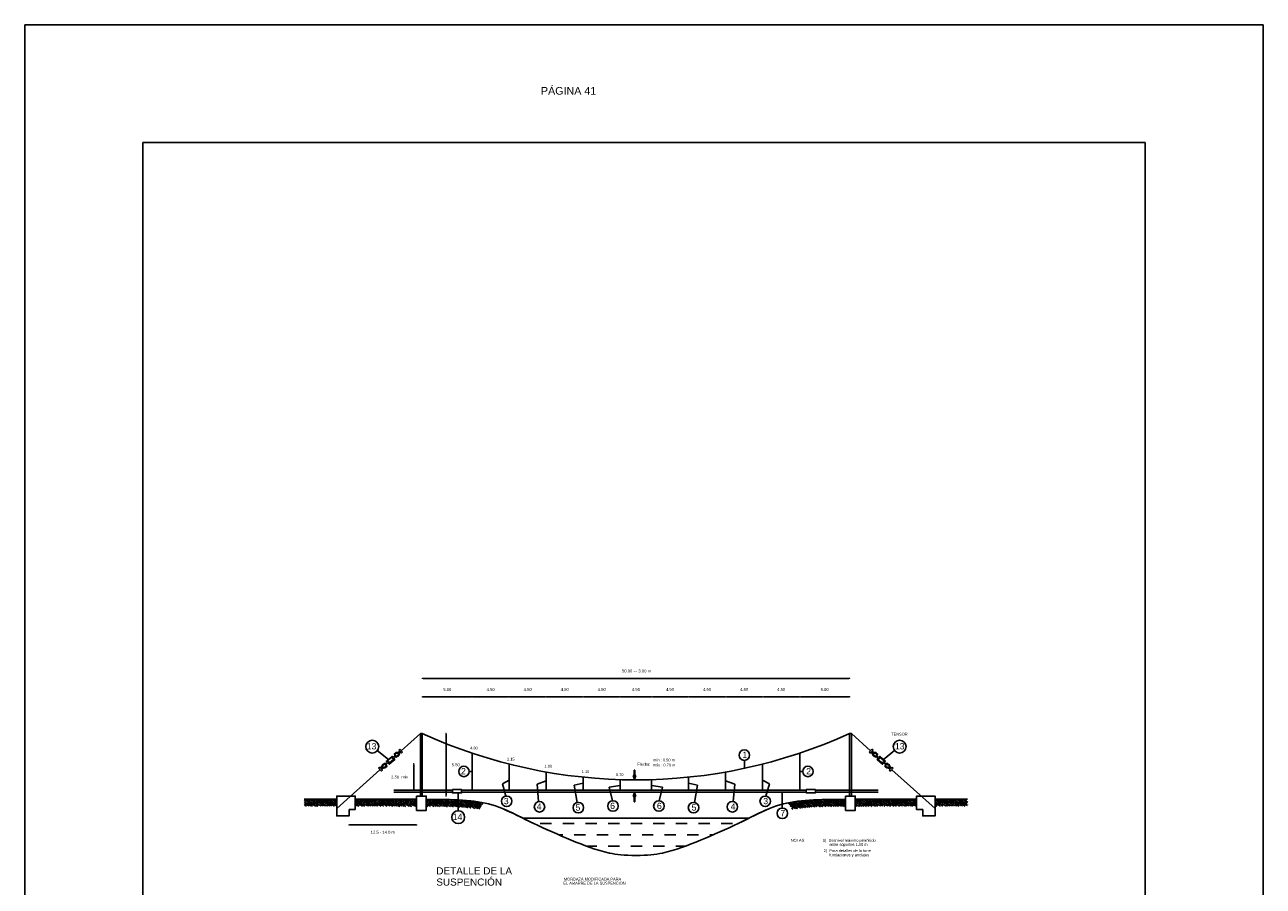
# Model space of a CAD drawing. Header units: metres. Extents: x 2644 to 4131, y 3282 to 4383.
# Tile 30 of 53: x 2987 to 3008, y 4368 to 4383. Entities that reach past the tile are written whole.
import ezdxf

# ---------------------------------------------------------------- set-up
doc = ezdxf.new("R2010")
doc.units = ezdxf.units.M
doc.layers.add('Dibujo', color=7, linetype='Continuous')
doc.styles.get("Standard").update_dxf_attribs({"font": 'arial.ttf'})
doc.dimstyles.new('gestion', dxfattribs={"dimscale": 0, "dimtxt": 0.025, "dimasz": 0.025, "dimexe": 0.02, "dimexo": 0.07, "dimgap": 0.01, "dimtad": 2, "dimtih": 1, "dimtoh": 1, "dimzin": 0, "dimdsep": 46, "dimtxsty": 'Standard', "dimblk": 'DOT', "dimcen": 0, "dimse1": 1, "dimse2": 1, "dimadec": 0, "dimazin": 0, "dimtm": 1e-09, "dimtfac": 1, "dimtix": 1, "dimtmove": 1, "dimatfit": 0, "dimldrblk": 'DOTSMALL', "dimfxl": 1, "dimtolj": 1, "dimtzin": 0, "dimarcsym": 2})
pattern_1 = [(241, (1744.16368, 2988.35082), (0.0298835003, -0.1042161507), [0.076661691, -0.076661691]), (241, (1744.188824, 2988.33689), (0.0298835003, -0.1042161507), [0.076661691, -0.076661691]), (241, (1744.21397, 2988.32295), (0.0298835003, -0.1042161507), [0.076661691, -0.076661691]), (331, (1744.2177, 2988.30992), (0.1042161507, 0.0298835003), [0.076661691, -0.076661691]), (331, (1744.203766, 2988.28478), (0.1042161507, 0.0298835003), [0.076661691, -0.076661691]), (331, (1744.18983, 2988.259635), (0.1042161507, 0.0298835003), [0.076661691, -0.076661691])]

# ---------------------------------------------------------------- blocks, each defined once
blk = doc.blocks.new('_Dot')
at = {"color": 0, "linetype": 'ByBlock', "lineweight": -2}
blk.add_line((-0.5, 0), (-1, 0), dxfattribs=at)
at = {"color": 0, "linetype": 'ByBlock', "const_width": 0.5}
blk.add_lwpolyline([(-0.25, 0, 1), (0.25, 0, 1)], format="xyb", close=True, dxfattribs=at)
blk = doc.blocks.new('*D605')
at = {"color": 0, "lineweight": -2, "transparency": 16777216}
blk.add_line((2993.499, 4371.874), (3000.693, 4371.874), dxfattribs=at)
at = {"layer": 'Defpoints', "color": 0, "transparency": 16777216}
for p in [(3000.718, 4371.874), (2993.474, 4369.975), (3000.718, 4369.975)]:
    blk.add_point(p, dxfattribs=at)
at = {"color": 0, "lineweight": -2, "transparency": 16777216, "xscale": 0.025, "yscale": 0.025, "zscale": 0.025, "rotation": 180}
blk.add_blockref('_Dot', (2993.474, 4371.874), dxfattribs=at)
at = {"color": 0, "lineweight": -2, "transparency": 16777216, "xscale": 0.025, "yscale": 0.025, "zscale": 0.025}
blk.add_blockref('_Dot', (3000.718, 4371.874), dxfattribs=at)
at = {"color": 0, "transparency": 16777216, "insert": (2997.096, 4372), "char_height": 0.05, "attachment_point": 5}
blk.add_mtext('\\A1; 50.00 +- 3.00 m', dxfattribs=at)
blk = doc.blocks.new('_DotSmall')
at = {"color": 0, "linetype": 'ByBlock', "const_width": 0.5}
blk.add_lwpolyline([(-0.0625, 0, 1), (0.0625, 0, 1)], format="xyb", close=True, dxfattribs=at)
blk = doc.blocks.new('*D606')
at = {"color": 0, "lineweight": -2, "transparency": 16777216}
blk.add_line((2993.876, 4369.903), (2993.876, 4370.915), dxfattribs=at)
at = {"layer": 'Defpoints', "color": 0, "transparency": 16777216}
for p in [(2993.474, 4370.94), (2993.876, 4370.94), (2993.474, 4369.878)]:
    blk.add_point(p, dxfattribs=at)
at = {"color": 0, "lineweight": -2, "transparency": 16777216, "xscale": 0.025, "yscale": 0.025, "zscale": 0.025}
for p, rotation in [((2993.876, 4370.94), 90), ((2993.876, 4369.878), 270)]:
    blk.add_blockref('_Dot', p, dxfattribs=dict(at, rotation=rotation))
at = {"color": 0, "transparency": 16777216, "insert": (2994.041, 4370.409), "char_height": 0.05, "attachment_point": 5}
blk.add_mtext('\\A1;5.50', dxfattribs=at)
blk = doc.blocks.new('*D607')
at = {"color": 0, "lineweight": -2, "transparency": 16777216}
blk.add_line((2993.499, 4371.562), (2994.294, 4371.562), dxfattribs=at)
at = {"layer": 'Defpoints', "color": 0, "transparency": 16777216}
for p in [(2994.319, 4371.562), (2993.474, 4369.975), (2994.319, 4369.975)]:
    blk.add_point(p, dxfattribs=at)
at = {"color": 0, "lineweight": -2, "transparency": 16777216, "xscale": 0.025, "yscale": 0.025, "zscale": 0.025, "rotation": 180}
blk.add_blockref('_Dot', (2993.474, 4371.562), dxfattribs=at)
at = {"color": 0, "lineweight": -2, "transparency": 16777216, "xscale": 0.025, "yscale": 0.025, "zscale": 0.025}
blk.add_blockref('_Dot', (2994.319, 4371.562), dxfattribs=at)
at = {"color": 0, "transparency": 16777216, "insert": (2993.897, 4371.687), "char_height": 0.05, "attachment_point": 5}
blk.add_mtext('\\A1;5.00', dxfattribs=at)
blk = doc.blocks.new('*D608')
at = {"color": 0, "lineweight": -2, "transparency": 16777216}
blk.add_line((2994.344, 4371.562), (2994.922, 4371.562), dxfattribs=at)
at = {"layer": 'Defpoints', "color": 0, "transparency": 16777216}
for p in [(2994.947, 4371.562), (2994.319, 4369.975), (2994.947, 4369.975)]:
    blk.add_point(p, dxfattribs=at)
at = {"color": 0, "lineweight": -2, "transparency": 16777216, "xscale": 0.025, "yscale": 0.025, "zscale": 0.025, "rotation": 180}
blk.add_blockref('_Dot', (2994.319, 4371.562), dxfattribs=at)
at = {"color": 0, "lineweight": -2, "transparency": 16777216, "xscale": 0.025, "yscale": 0.025, "zscale": 0.025}
blk.add_blockref('_Dot', (2994.947, 4371.562), dxfattribs=at)
at = {"color": 0, "transparency": 16777216, "insert": (2994.633, 4371.687), "char_height": 0.05, "attachment_point": 5}
blk.add_mtext('\\A1;4.50', dxfattribs=at)
blk = doc.blocks.new('*D609')
at = {"color": 0, "lineweight": -2, "transparency": 16777216}
blk.add_line((2994.972, 4371.562), (2995.55, 4371.562), dxfattribs=at)
at = {"layer": 'Defpoints', "color": 0, "transparency": 16777216}
for p in [(2995.575, 4371.562), (2994.947, 4369.975), (2995.575, 4369.975)]:
    blk.add_point(p, dxfattribs=at)
at = {"color": 0, "lineweight": -2, "transparency": 16777216, "xscale": 0.025, "yscale": 0.025, "zscale": 0.025, "rotation": 180}
blk.add_blockref('_Dot', (2994.947, 4371.562), dxfattribs=at)
at = {"color": 0, "lineweight": -2, "transparency": 16777216, "xscale": 0.025, "yscale": 0.025, "zscale": 0.025}
blk.add_blockref('_Dot', (2995.575, 4371.562), dxfattribs=at)
at = {"color": 0, "transparency": 16777216, "insert": (2995.261, 4371.687), "char_height": 0.05, "attachment_point": 5}
blk.add_mtext('\\A1;4.50', dxfattribs=at)
blk = doc.blocks.new('*D610')
at = {"color": 0, "lineweight": -2, "transparency": 16777216}
blk.add_line((2995.6, 4371.562), (2996.178, 4371.562), dxfattribs=at)
at = {"layer": 'Defpoints', "color": 0, "transparency": 16777216}
for p in [(2996.203, 4371.562), (2995.575, 4369.975), (2996.203, 4369.975)]:
    blk.add_point(p, dxfattribs=at)
at = {"color": 0, "lineweight": -2, "transparency": 16777216, "xscale": 0.025, "yscale": 0.025, "zscale": 0.025, "rotation": 180}
blk.add_blockref('_Dot', (2995.575, 4371.562), dxfattribs=at)
at = {"color": 0, "lineweight": -2, "transparency": 16777216, "xscale": 0.025, "yscale": 0.025, "zscale": 0.025}
blk.add_blockref('_Dot', (2996.203, 4371.562), dxfattribs=at)
at = {"color": 0, "transparency": 16777216, "insert": (2995.889, 4371.687), "char_height": 0.05, "attachment_point": 5}
blk.add_mtext('\\A1;4.50', dxfattribs=at)
blk = doc.blocks.new('*D611')
at = {"color": 0, "lineweight": -2, "transparency": 16777216}
blk.add_line((2996.228, 4371.562), (2996.805, 4371.562), dxfattribs=at)
at = {"layer": 'Defpoints', "color": 0, "transparency": 16777216}
for p in [(2996.83, 4371.562), (2996.203, 4369.975), (2996.83, 4369.975)]:
    blk.add_point(p, dxfattribs=at)
at = {"color": 0, "lineweight": -2, "transparency": 16777216, "xscale": 0.025, "yscale": 0.025, "zscale": 0.025, "rotation": 180}
blk.add_blockref('_Dot', (2996.203, 4371.562), dxfattribs=at)
at = {"color": 0, "lineweight": -2, "transparency": 16777216, "xscale": 0.025, "yscale": 0.025, "zscale": 0.025}
blk.add_blockref('_Dot', (2996.83, 4371.562), dxfattribs=at)
at = {"color": 0, "transparency": 16777216, "insert": (2996.516, 4371.687), "char_height": 0.05, "attachment_point": 5}
blk.add_mtext('\\A1;4.50', dxfattribs=at)
blk = doc.blocks.new('*D612')
at = {"color": 0, "lineweight": -2, "transparency": 16777216}
blk.add_line((2996.855, 4371.562), (2997.337, 4371.562), dxfattribs=at)
at = {"layer": 'Defpoints', "color": 0, "transparency": 16777216}
for p in [(2997.362, 4371.562), (2996.83, 4369.975), (2997.362, 4369.975)]:
    blk.add_point(p, dxfattribs=at)
at = {"color": 0, "lineweight": -2, "transparency": 16777216, "xscale": 0.025, "yscale": 0.025, "zscale": 0.025, "rotation": 180}
blk.add_blockref('_Dot', (2996.83, 4371.562), dxfattribs=at)
at = {"color": 0, "lineweight": -2, "transparency": 16777216, "xscale": 0.025, "yscale": 0.025, "zscale": 0.025}
blk.add_blockref('_Dot', (2997.362, 4371.562), dxfattribs=at)
at = {"color": 0, "transparency": 16777216, "insert": (2997.096, 4371.687), "char_height": 0.05, "attachment_point": 5}
blk.add_mtext('\\A1;4.50', dxfattribs=at)
blk = doc.blocks.new('*D613')
at = {"color": 0, "lineweight": -2, "transparency": 16777216}
blk.add_line((2997.387, 4371.562), (2997.964, 4371.562), dxfattribs=at)
at = {"layer": 'Defpoints', "color": 0, "transparency": 16777216}
for p in [(2997.989, 4371.562), (2997.362, 4369.975), (2997.989, 4369.975)]:
    blk.add_point(p, dxfattribs=at)
at = {"color": 0, "lineweight": -2, "transparency": 16777216, "xscale": 0.025, "yscale": 0.025, "zscale": 0.025, "rotation": 180}
blk.add_blockref('_Dot', (2997.362, 4371.562), dxfattribs=at)
at = {"color": 0, "lineweight": -2, "transparency": 16777216, "xscale": 0.025, "yscale": 0.025, "zscale": 0.025}
blk.add_blockref('_Dot', (2997.989, 4371.562), dxfattribs=at)
at = {"color": 0, "transparency": 16777216, "insert": (2997.675, 4371.687), "char_height": 0.05, "attachment_point": 5}
blk.add_mtext('\\A1;4.50', dxfattribs=at)
blk = doc.blocks.new('*D614')
at = {"color": 0, "lineweight": -2, "transparency": 16777216}
blk.add_line((2998.014, 4371.562), (2998.592, 4371.562), dxfattribs=at)
at = {"layer": 'Defpoints', "color": 0, "transparency": 16777216}
for p in [(2998.617, 4371.562), (2997.989, 4369.975), (2998.617, 4369.975)]:
    blk.add_point(p, dxfattribs=at)
at = {"color": 0, "lineweight": -2, "transparency": 16777216, "xscale": 0.025, "yscale": 0.025, "zscale": 0.025, "rotation": 180}
blk.add_blockref('_Dot', (2997.989, 4371.562), dxfattribs=at)
at = {"color": 0, "lineweight": -2, "transparency": 16777216, "xscale": 0.025, "yscale": 0.025, "zscale": 0.025}
blk.add_blockref('_Dot', (2998.617, 4371.562), dxfattribs=at)
at = {"color": 0, "transparency": 16777216, "insert": (2998.303, 4371.687), "char_height": 0.05, "attachment_point": 5}
blk.add_mtext('\\A1;4.50', dxfattribs=at)
blk = doc.blocks.new('*D615')
at = {"color": 0, "lineweight": -2, "transparency": 16777216}
blk.add_line((2998.642, 4371.562), (2999.22, 4371.562), dxfattribs=at)
at = {"layer": 'Defpoints', "color": 0, "transparency": 16777216}
for p in [(2999.245, 4371.562), (2998.617, 4369.975), (2999.245, 4369.975)]:
    blk.add_point(p, dxfattribs=at)
at = {"color": 0, "lineweight": -2, "transparency": 16777216, "xscale": 0.025, "yscale": 0.025, "zscale": 0.025, "rotation": 180}
blk.add_blockref('_Dot', (2998.617, 4371.562), dxfattribs=at)
at = {"color": 0, "lineweight": -2, "transparency": 16777216, "xscale": 0.025, "yscale": 0.025, "zscale": 0.025}
blk.add_blockref('_Dot', (2999.245, 4371.562), dxfattribs=at)
at = {"color": 0, "transparency": 16777216, "insert": (2998.931, 4371.687), "char_height": 0.05, "attachment_point": 5}
blk.add_mtext('\\A1;4.50', dxfattribs=at)
blk = doc.blocks.new('*D616')
at = {"color": 0, "lineweight": -2, "transparency": 16777216}
blk.add_line((2999.27, 4371.562), (2999.848, 4371.562), dxfattribs=at)
at = {"layer": 'Defpoints', "color": 0, "transparency": 16777216}
for p in [(2999.873, 4371.562), (2999.245, 4369.975), (2999.873, 4369.975)]:
    blk.add_point(p, dxfattribs=at)
at = {"color": 0, "lineweight": -2, "transparency": 16777216, "xscale": 0.025, "yscale": 0.025, "zscale": 0.025, "rotation": 180}
blk.add_blockref('_Dot', (2999.245, 4371.562), dxfattribs=at)
at = {"color": 0, "lineweight": -2, "transparency": 16777216, "xscale": 0.025, "yscale": 0.025, "zscale": 0.025}
blk.add_blockref('_Dot', (2999.873, 4371.562), dxfattribs=at)
at = {"color": 0, "transparency": 16777216, "insert": (2999.559, 4371.687), "char_height": 0.05, "attachment_point": 5}
blk.add_mtext('\\A1;4.50', dxfattribs=at)
blk = doc.blocks.new('*D617')
at = {"color": 0, "lineweight": -2, "transparency": 16777216}
blk.add_line((2999.898, 4371.562), (3000.693, 4371.562), dxfattribs=at)
at = {"layer": 'Defpoints', "color": 0, "transparency": 16777216}
for p in [(3000.718, 4371.562), (2999.873, 4369.975), (3000.718, 4369.975)]:
    blk.add_point(p, dxfattribs=at)
at = {"color": 0, "lineweight": -2, "transparency": 16777216, "xscale": 0.025, "yscale": 0.025, "zscale": 0.025, "rotation": 180}
blk.add_blockref('_Dot', (2999.873, 4371.562), dxfattribs=at)
at = {"color": 0, "lineweight": -2, "transparency": 16777216, "xscale": 0.025, "yscale": 0.025, "zscale": 0.025}
blk.add_blockref('_Dot', (3000.718, 4371.562), dxfattribs=at)
at = {"color": 0, "transparency": 16777216, "insert": (3000.295, 4371.687), "char_height": 0.05, "attachment_point": 5}
blk.add_mtext('\\A1;5.00', dxfattribs=at)
blk = doc.blocks.new('*D618')
at = {"color": 0, "lineweight": -2, "transparency": 16777216}
blk.add_line((2993.329, 4370), (2993.329, 4370.403), dxfattribs=at)
at = {"layer": 'Defpoints', "color": 0, "transparency": 16777216}
for p in [(2993.329, 4370.428), (2993.442, 4370.428), (2993.442, 4369.975)]:
    blk.add_point(p, dxfattribs=at)
at = {"color": 0, "lineweight": -2, "transparency": 16777216, "xscale": 0.025, "yscale": 0.025, "zscale": 0.025}
for p, rotation in [((2993.329, 4370.428), 90), ((2993.329, 4369.975), 270)]:
    blk.add_blockref('_Dot', p, dxfattribs=dict(at, rotation=rotation))
at = {"color": 0, "transparency": 16777216, "insert": (2993.089, 4370.201), "char_height": 0.05, "attachment_point": 5}
blk.add_mtext('\\A1;2.50  min', dxfattribs=at)
blk = doc.blocks.new('*D418')
at = {"color": 0, "lineweight": -2, "transparency": 16777216}
blk.add_line((2992.257, 4369.389), (2993.351, 4369.389), dxfattribs=at)
at = {"layer": 'Defpoints', "color": 0, "transparency": 16777216}
for p in [(2992.232, 4369.65), (2993.376, 4369.635), (2993.376, 4369.389)]:
    blk.add_point(p, dxfattribs=at)
at = {"color": 0, "lineweight": -2, "transparency": 16777216, "xscale": 0.025, "yscale": 0.025, "zscale": 0.025, "rotation": 180}
blk.add_blockref('_Dot', (2992.232, 4369.389), dxfattribs=at)
at = {"color": 0, "lineweight": -2, "transparency": 16777216, "xscale": 0.025, "yscale": 0.025, "zscale": 0.025}
blk.add_blockref('_Dot', (2993.376, 4369.389), dxfattribs=at)
at = {"color": 0, "transparency": 16777216, "insert": (2992.804, 4369.264), "char_height": 0.05, "attachment_point": 5}
blk.add_mtext('\\A1;12.5 - 14.0 m', dxfattribs=at)

msp = doc.modelspace()

# ---------------------------------------------------------------- hatches: boundary and pattern name
at = {"transparency": 33554656}
h = msp.add_hatch(color=256, dxfattribs=at)
h.dxf.hatch_style = 1
h.paths.add_polyline_path([(2997.08, 4370.319), (2997.066, 4370.319), (2997.066, 4370.226), (2997.051, 4370.226), (2997.073, 4370.159), (2997.096, 4370.226), (2997.08, 4370.226)])
h = msp.add_hatch(color=256, dxfattribs=at)
h.dxf.hatch_style = 1
h.paths.add_polyline_path([(2997.073, 4369.939), (2997.051, 4369.872), (2997.066, 4369.872), (2997.066, 4369.778), (2997.08, 4369.778), (2997.08, 4369.872), (2997.096, 4369.872)])
at = {"transparency": 33554687}
h = msp.add_hatch(dxfattribs=at)
h.set_pattern_fill('EARTH', color=256, scale=0.012073, angle=241)
h.set_pattern_definition(pattern_1)
edge = h.paths.add_edge_path()
edge.add_spline(control_points=[(2992.023, 4369.827), (2991.867, 4369.827), (2991.686, 4369.827), (2991.473, 4369.827)], knot_values=[0, 0, 0, 0, 0.223346, 0.223346, 0.223346, 0.223346], degree=3, periodic=0)
edge.add_line((2991.473, 4369.827), (2991.473, 4369.706))
edge.add_spline(control_points=[(2991.473, 4369.706), (2991.665, 4369.706), (2991.831, 4369.706), (2991.992, 4369.706), (2992.008, 4369.706), (2992.023, 4369.706)], knot_values=[0, 0, 0, 0, 0.201552, 0.201552, 0.223346, 0.223346, 0.223346, 0.223346], degree=3, periodic=0)
edge.add_line((2992.023, 4369.706), (2992.023, 4369.827))
h = msp.add_hatch(dxfattribs=at)
h.set_pattern_fill('EARTH', color=256, scale=0.012073, angle=241)
h.set_pattern_definition(pattern_1)
edge = h.paths.add_edge_path()
edge.add_spline(control_points=[(2993.376, 4369.823), (2993.268, 4369.823), (2992.991, 4369.824), (2992.671, 4369.826), (2992.336, 4369.826)], knot_values=[0.391055, 0.391055, 0.391055, 0.391055, 0.816754, 1.425699, 1.425699, 1.425699, 1.425699], degree=3, periodic=0)
edge.add_line((2992.336, 4369.826), (2992.336, 4369.706))
edge.add_spline(control_points=[(2992.336, 4369.706), (2992.447, 4369.705), (2992.542, 4369.705), (2992.792, 4369.704), (2992.914, 4369.704), (2993.151, 4369.703), (2993.267, 4369.703), (2993.375, 4369.702)], knot_values=[0.391202, 0.391202, 0.391202, 0.391202, 0.592546, 0.592546, 0.995527, 0.995527, 1.425699, 1.425699, 1.425699, 1.425699], degree=3, periodic=0)
edge.add_line((2993.376, 4369.702), (2993.376, 4369.823))
h = msp.add_hatch(dxfattribs=at)
h.set_pattern_fill('EARTH', color=256, scale=0.012073, angle=241)
h.set_pattern_definition(pattern_1)
edge = h.paths.add_edge_path()
edge.add_spline(control_points=[(2994.515, 4369.763), (2994.463, 4369.773), (2994.248, 4369.808), (2993.93, 4369.819), (2993.624, 4369.822), (2993.541, 4369.822)], knot_values=[1.649805, 1.649805, 1.649805, 1.649805, 1.976795, 2.976795, 3.32699, 3.32699, 3.32699, 3.32699], degree=3, periodic=0)
edge.add_line((2993.541, 4369.822), (2993.541, 4369.701))
edge.add_spline(control_points=[(2993.541, 4369.701), (2993.665, 4369.701), (2993.78, 4369.7), (2993.995, 4369.695), (2994.095, 4369.691), (2994.279, 4369.677), (2994.362, 4369.668), (2994.442, 4369.654), (2994.443, 4369.654), (2994.445, 4369.653)], knot_values=[1.650847, 1.650847, 1.650847, 1.650847, 2.174145, 2.174145, 2.698486, 2.698486, 3.216199, 3.216199, 3.22529, 3.22529, 3.22529, 3.22529], degree=3, periodic=0)
edge.add_line((2994.445, 4369.653), (2994.515, 4369.763))
h = msp.add_hatch(dxfattribs=at)
h.set_pattern_fill('EARTH', color=256, scale=0.012073, angle=241)
h.set_pattern_definition(pattern_1)
edge = h.paths.add_edge_path()
edge.add_spline(control_points=[(2999.677, 4369.763), (2999.729, 4369.773), (2999.944, 4369.808), (3000.262, 4369.819), (3000.568, 4369.822), (3000.651, 4369.822)], knot_values=[1.649805, 1.649805, 1.649805, 1.649805, 1.976795, 2.976795, 3.32699, 3.32699, 3.32699, 3.32699], degree=3, periodic=0)
edge.add_line((3000.651, 4369.822), (3000.651, 4369.701))
edge.add_spline(control_points=[(3000.651, 4369.701), (3000.527, 4369.701), (3000.412, 4369.7), (3000.197, 4369.695), (3000.097, 4369.691), (2999.913, 4369.677), (2999.83, 4369.668), (2999.75, 4369.654), (2999.749, 4369.654), (2999.747, 4369.653)], knot_values=[1.650847, 1.650847, 1.650847, 1.650847, 2.174145, 2.174145, 2.698486, 2.698486, 3.216199, 3.216199, 3.22529, 3.22529, 3.22529, 3.22529], degree=3, periodic=0)
edge.add_line((2999.747, 4369.653), (2999.677, 4369.763))
h = msp.add_hatch(dxfattribs=at)
h.set_pattern_fill('EARTH', color=256, scale=0.012073, angle=241)
h.set_pattern_definition(pattern_1)
edge = h.paths.add_edge_path()
edge.add_spline(control_points=[(3000.816, 4369.823), (3000.924, 4369.823), (3001.201, 4369.824), (3001.52, 4369.826), (3001.856, 4369.826)], knot_values=[0.391055, 0.391055, 0.391055, 0.391055, 0.816754, 1.425699, 1.425699, 1.425699, 1.425699], degree=3, periodic=0)
edge.add_line((3001.856, 4369.826), (3001.856, 4369.706))
edge.add_spline(control_points=[(3001.856, 4369.706), (3001.745, 4369.705), (3001.65, 4369.705), (3001.4, 4369.704), (3001.278, 4369.704), (3001.04, 4369.703), (3000.925, 4369.703), (3000.817, 4369.702)], knot_values=[0.391202, 0.391202, 0.391202, 0.391202, 0.592546, 0.592546, 0.995527, 0.995527, 1.425699, 1.425699, 1.425699, 1.425699], degree=3, periodic=0)
edge.add_line((3000.816, 4369.702), (3000.816, 4369.823))
h = msp.add_hatch(dxfattribs=at)
h.set_pattern_fill('EARTH', color=256, scale=0.012073, angle=241)
h.set_pattern_definition(pattern_1)
edge = h.paths.add_edge_path()
edge.add_spline(control_points=[(3002.169, 4369.827), (3002.325, 4369.827), (3002.506, 4369.827), (3002.718, 4369.827)], knot_values=[0, 0, 0, 0, 0.223346, 0.223346, 0.223346, 0.223346], degree=3, periodic=0)
edge.add_line((3002.718, 4369.827), (3002.718, 4369.706))
edge.add_spline(control_points=[(3002.718, 4369.706), (3002.527, 4369.706), (3002.361, 4369.706), (3002.2, 4369.706), (3002.184, 4369.706), (3002.169, 4369.706)], knot_values=[0, 0, 0, 0, 0.201552, 0.201552, 0.223346, 0.223346, 0.223346, 0.223346], degree=3, periodic=0)
edge.add_line((3002.169, 4369.706), (3002.169, 4369.827))
h = msp.add_hatch()
h.set_pattern_fill('DASH', color=256, scale=0.060364, angle=180)
h.set_pattern_definition([(180, (1744.16368, 2988.35082), (-0.191654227, -0.191654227), [0.191654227, -0.191654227])])
edge = h.paths.add_edge_path()
edge.add_spline(control_points=[(2997.096, 4368.868), (2997.296, 4368.872), (2997.652, 4368.912), (2998.187, 4369.125), (2998.702, 4369.347), (2998.952, 4369.472), (2999.01, 4369.501)], knot_values=[4.68403, 4.68403, 4.68403, 4.68403, 5.234078, 6.234078, 7.234078, 7.550048, 7.550048, 7.550048, 7.550048], degree=3, periodic=0)
edge.add_line((2999.01, 4369.501), (2995.182, 4369.501))
edge.add_spline(control_points=[(2995.182, 4369.501), (2995.24, 4369.472), (2995.49, 4369.347), (2996.005, 4369.125), (2996.54, 4368.912), (2996.896, 4368.872), (2997.096, 4368.868)], knot_values=[4.68403, 4.68403, 4.68403, 4.68403, 5, 6, 7, 7.550048, 7.550048, 7.550048, 7.550048], degree=3, periodic=0)

# ---------------------------------------------------------------- linework, layer by layer
for p, q in [((2993.442, 4370.94), (2993.117, 4370.648)), ((2993.442, 4369.878), (2993.442, 4370.94)), ((2993.442, 4370.94), (2993.474, 4370.94)), ((2993.474, 4369.878), (2993.474, 4370.94)), ((3000.718, 4369.878), (3000.718, 4370.94)), ((3000.718, 4370.94), (3000.75, 4370.94)), ((3000.75, 4369.878), (3000.75, 4370.94)), ((3000.75, 4370.94), (3001.075, 4370.648)), ((2992.711, 4370.65), (2992.9, 4370.501)), ((2992.971, 4370.524), (2992.961, 4370.515)), ((2993.009, 4370.556), (2992.981, 4370.531)), ((2993.02, 4370.553), (2992.987, 4370.524)), ((2993.093, 4370.675), (2993.073, 4370.657)), ((2993.073, 4370.657), (2993.12, 4370.604)), ((2993.14, 4370.622), (2993.093, 4370.675)), ((2993.12, 4370.604), (2993.14, 4370.622)), ((2994.319, 4369.975), (2994.319, 4370.606)), ((2999.873, 4369.975), (2999.873, 4370.606)), ((3001.052, 4370.622), (3001.098, 4370.675)), ((3001.072, 4370.604), (3001.052, 4370.622)), ((3001.118, 4370.657), (3001.072, 4370.604)), ((3001.098, 4370.675), (3001.118, 4370.657)), ((3001.171, 4370.553), (3001.205, 4370.524)), ((3001.183, 4370.556), (3001.211, 4370.531)), ((3001.22, 4370.524), (3001.231, 4370.515)), ((3001.481, 4370.65), (3001.292, 4370.501)), ((2992.756, 4370.324), (2992.023, 4369.666)), ((2992.753, 4370.369), (2992.733, 4370.351)), ((2992.733, 4370.351), (2992.779, 4370.298)), ((2992.8, 4370.315), (2992.753, 4370.369)), ((2992.779, 4370.298), (2992.8, 4370.315)), ((2992.852, 4370.42), (2992.886, 4370.448)), ((2992.864, 4370.417), (2992.892, 4370.441)), ((2992.895, 4370.456), (2992.906, 4370.465)), ((2992.902, 4370.449), (2992.912, 4370.458)), ((2992.978, 4370.516), (2992.967, 4370.507)), ((2994.947, 4369.975), (2994.947, 4370.421)), ((2997.066, 4370.319), (2997.066, 4370.226)), ((2997.066, 4370.319), (2997.08, 4370.319)), ((2997.08, 4370.319), (2997.08, 4370.226)), ((2998.939, 4370.349), (2998.939, 4370.484)), ((2999.245, 4369.975), (2999.245, 4370.421)), ((3001.214, 4370.516), (3001.225, 4370.507)), ((3001.29, 4370.449), (3001.28, 4370.458)), ((3001.297, 4370.456), (3001.286, 4370.465)), ((3001.328, 4370.417), (3001.3, 4370.441)), ((3001.339, 4370.42), (3001.306, 4370.448)), ((3001.392, 4370.315), (3001.439, 4370.369)), ((3001.412, 4370.298), (3001.392, 4370.315)), ((3001.459, 4370.351), (3001.412, 4370.298)), ((3001.436, 4370.324), (3002.169, 4369.666)), ((3001.439, 4370.369), (3001.459, 4370.351)), ((2994.267, 4370.294), (2994.319, 4370.294)), ((2994.947, 4370.147), (2994.833, 4370.083)), ((2995.575, 4370.137), (2995.42, 4370.08)), ((2995.575, 4369.975), (2995.575, 4370.286)), ((2996.203, 4369.975), (2996.203, 4370.198)), ((2996.83, 4369.975), (2996.83, 4370.156)), ((2997.073, 4370.159), (2997.051, 4370.226)), ((2997.051, 4370.226), (2997.066, 4370.226)), ((2997.073, 4370.159), (2997.096, 4370.226)), ((2997.08, 4370.226), (2997.096, 4370.226)), ((2997.362, 4369.975), (2997.362, 4370.156)), ((2997.989, 4369.975), (2997.989, 4370.198)), ((2998.617, 4369.975), (2998.617, 4370.286)), ((2998.617, 4370.137), (2998.772, 4370.08)), ((2999.245, 4370.147), (2999.359, 4370.083)), ((2999.873, 4370.294), (2999.925, 4370.294)), ((2992.991, 4369.975), (2993.984, 4369.975)), ((2992.991, 4369.943), (2993.984, 4369.943)), ((2994.083, 4369.628), (2994.079, 4369.93)), ((2994.14, 4369.975), (2999.983, 4369.975)), ((2994.14, 4369.943), (2999.983, 4369.943)), ((2994.833, 4370.083), (2994.891, 4369.877)), ((2995.42, 4370.08), (2995.446, 4369.783)), ((2996.203, 4370.098), (2996.05, 4370.062)), ((2996.05, 4370.062), (2996.102, 4369.768)), ((2996.83, 4370.056), (2996.645, 4370.026)), ((2996.645, 4370.026), (2996.7, 4369.797)), ((2997.073, 4369.939), (2997.051, 4369.872)), ((2997.073, 4369.939), (2997.096, 4369.872)), ((2997.362, 4370.056), (2997.547, 4370.026)), ((2997.547, 4370.026), (2997.492, 4369.797)), ((2997.989, 4370.098), (2998.142, 4370.062)), ((2998.142, 4370.062), (2998.09, 4369.768)), ((2998.772, 4370.08), (2998.746, 4369.783)), ((2999.359, 4370.083), (2999.301, 4369.877)), ((2999.577, 4369.674), (2999.577, 4369.943)), ((3000.14, 4369.975), (3001.201, 4369.975)), ((3000.14, 4369.943), (3001.201, 4369.943)), ((2997.051, 4369.872), (2997.066, 4369.872)), ((2997.066, 4369.778), (2997.066, 4369.872)), ((2997.066, 4369.778), (2997.08, 4369.778)), ((2997.08, 4369.778), (2997.08, 4369.872)), ((2997.08, 4369.872), (2997.096, 4369.872)), ((2995.182, 4369.501), (2999.01, 4369.501))]:
    msp.add_line(p, q)
at = {"color": 7, "lineweight": 0}
msp.add_line((2999.01, 4369.501), (2995.182, 4369.501), dxfattribs=at)
for points in [[(2992.886, 4370.448), (2992.866, 4370.471), (2992.96, 4370.554), (2992.981, 4370.531)], [(2992.895, 4370.456), (2992.883, 4370.47), (2992.959, 4370.537), (2992.971, 4370.524)], [(2992.987, 4370.524), (2993.007, 4370.501), (2992.913, 4370.418), (2992.892, 4370.441)], [(3001.205, 4370.524), (3001.185, 4370.501), (3001.279, 4370.418), (3001.3, 4370.441)], [(3001.306, 4370.448), (3001.326, 4370.471), (3001.231, 4370.554), (3001.211, 4370.531)], [(3001.297, 4370.456), (3001.309, 4370.47), (3001.233, 4370.537), (3001.22, 4370.524)], [(2992.978, 4370.516), (2992.99, 4370.502), (2992.914, 4370.435), (2992.902, 4370.449)], [(2992.912, 4370.458), (2992.906, 4370.465)], [(2992.961, 4370.515), (2992.967, 4370.507)], [(3001.214, 4370.516), (3001.202, 4370.502), (3001.278, 4370.435), (3001.29, 4370.449)], [(3001.231, 4370.515), (3001.225, 4370.507)], [(3001.28, 4370.458), (3001.286, 4370.465)], [(2992.232, 4369.65), (2992.232, 4369.542), (2992.023, 4369.542), (2992.023, 4369.878), (2992.232, 4369.878)], [(2992.023, 4369.65), (2992.023, 4369.878), (2992.336, 4369.878), (2992.336, 4369.65), (2992.232, 4369.65)], [(3002.169, 4369.65), (3002.169, 4369.878), (3001.856, 4369.878), (3001.856, 4369.65), (3001.96, 4369.65)], [(3001.96, 4369.65), (3001.96, 4369.542), (3002.169, 4369.542), (3002.169, 4369.878), (3001.96, 4369.878)]]:
    msp.add_lwpolyline(points)
for points in [[(2993.984, 4369.987), (2994.14, 4369.987), (2994.14, 4369.93), (2993.984, 4369.93)], [(3000.14, 4369.987), (2999.983, 4369.987), (2999.983, 4369.93), (3000.14, 4369.93)], [(2993.376, 4369.878), (2993.541, 4369.878), (2993.541, 4369.635), (2993.376, 4369.635)], [(3000.651, 4369.878), (3000.816, 4369.878), (3000.816, 4369.635), (3000.651, 4369.635)]]:
    msp.add_lwpolyline(points, close=True)
for centre, radius in [((2992.625, 4370.717), 0.109), ((3001.567, 4370.717), 0.109), ((2993.006, 4370.589), 0.0079), ((2993.006, 4370.589), 0.0079), ((2993.006, 4370.589), 0.0079), ((2993.006, 4370.589), 0.0079), ((2993.011, 4370.574), 0.0079), ((2993.011, 4370.574), 0.0079), ((2993.011, 4370.574), 0.0079), ((2993.018, 4370.6), 0.0079), ((2993.018, 4370.6), 0.0079), ((2993.018, 4370.6), 0.0079), ((2993.03, 4370.61), 0.0079), ((2993.03, 4370.61), 0.0079), ((2993.03, 4370.61), 0.0079), ((2993.03, 4370.61), 0.0079), ((2993.041, 4370.551), 0.0079), ((2993.046, 4370.612), 0.0079), ((2993.046, 4370.612), 0.0079), ((2993.046, 4370.612), 0.0079), ((2993.054, 4370.559), 0.0079), ((2993.054, 4370.559), 0.0079), ((2993.054, 4370.559), 0.0079), ((2993.054, 4370.559), 0.0079), ((2993.061, 4370.614), 0.0079), ((2993.068, 4370.567), 0.0079), ((2993.068, 4370.567), 0.0079), ((2993.068, 4370.567), 0.0079), ((2993.068, 4370.567), 0.0079), ((2993.075, 4370.581), 0.0079), ((2993.076, 4370.62), 0.0079), ((2993.083, 4370.595), 0.0079), ((2993.091, 4370.626), 0.0079), ((2998.934, 4370.572), 0.0887), ((3001.101, 4370.626), 0.0079), ((3001.109, 4370.595), 0.0079), ((3001.116, 4370.62), 0.0079), ((3001.117, 4370.581), 0.0079), ((3001.124, 4370.567), 0.0079), ((3001.124, 4370.567), 0.0079), ((3001.124, 4370.567), 0.0079), ((3001.124, 4370.567), 0.0079), ((3001.131, 4370.614), 0.0079), ((3001.137, 4370.559), 0.0079), ((3001.137, 4370.559), 0.0079), ((3001.137, 4370.559), 0.0079), ((3001.137, 4370.559), 0.0079), ((3001.146, 4370.612), 0.0079), ((3001.146, 4370.612), 0.0079), ((3001.146, 4370.612), 0.0079), ((3001.151, 4370.551), 0.0079), ((3001.162, 4370.61), 0.0079), ((3001.162, 4370.61), 0.0079), ((3001.162, 4370.61), 0.0079), ((3001.162, 4370.61), 0.0079), ((3001.174, 4370.6), 0.0079), ((3001.174, 4370.6), 0.0079), ((3001.174, 4370.6), 0.0079), ((3001.181, 4370.574), 0.0079), ((3001.181, 4370.574), 0.0079), ((3001.181, 4370.574), 0.0079), ((3001.186, 4370.589), 0.0079), ((3001.186, 4370.589), 0.0079), ((3001.186, 4370.589), 0.0079), ((3001.186, 4370.589), 0.0079), ((2992.782, 4370.347), 0.0079), ((2992.79, 4370.377), 0.0079), ((2992.797, 4370.353), 0.0079), ((2992.798, 4370.391), 0.0079), ((2992.805, 4370.405), 0.0079), ((2992.805, 4370.405), 0.0079), ((2992.805, 4370.405), 0.0079), ((2992.805, 4370.405), 0.0079), ((2992.812, 4370.359), 0.0079), ((2992.818, 4370.413), 0.0079), ((2992.827, 4370.36), 0.0079), ((2992.827, 4370.36), 0.0079), ((2992.827, 4370.36), 0.0079), ((2992.832, 4370.422), 0.0079), ((2992.843, 4370.363), 0.0079), ((2992.843, 4370.363), 0.0079), ((2992.843, 4370.363), 0.0079), ((2992.843, 4370.363), 0.0079), ((2992.855, 4370.373), 0.0079), ((2992.855, 4370.373), 0.0079), ((2992.855, 4370.373), 0.0079), ((2992.862, 4370.398), 0.0079), ((2992.862, 4370.398), 0.0079), ((2992.862, 4370.398), 0.0079), ((2992.867, 4370.383), 0.0079), ((2992.867, 4370.383), 0.0079), ((2992.867, 4370.383), 0.0079), ((2992.867, 4370.383), 0.0079), ((2994.179, 4370.295), 0.0887), ((3000.013, 4370.295), 0.0887), ((3001.325, 4370.383), 0.0079), ((3001.325, 4370.383), 0.0079), ((3001.325, 4370.383), 0.0079), ((3001.325, 4370.383), 0.0079), ((3001.33, 4370.398), 0.0079), ((3001.33, 4370.398), 0.0079), ((3001.33, 4370.398), 0.0079), ((3001.337, 4370.373), 0.0079), ((3001.337, 4370.373), 0.0079), ((3001.337, 4370.373), 0.0079), ((3001.349, 4370.363), 0.0079), ((3001.349, 4370.363), 0.0079), ((3001.349, 4370.363), 0.0079), ((3001.349, 4370.363), 0.0079), ((3001.36, 4370.422), 0.0079), ((3001.365, 4370.36), 0.0079), ((3001.365, 4370.36), 0.0079), ((3001.365, 4370.36), 0.0079), ((3001.373, 4370.413), 0.0079), ((3001.38, 4370.359), 0.0079), ((3001.387, 4370.405), 0.0079), ((3001.387, 4370.405), 0.0079), ((3001.387, 4370.405), 0.0079), ((3001.387, 4370.405), 0.0079), ((3001.394, 4370.391), 0.0079), ((3001.395, 4370.353), 0.0079), ((3001.402, 4370.377), 0.0079), ((3001.409, 4370.347), 0.0079), ((2994.904, 4369.789), 0.0887), ((2995.461, 4369.696), 0.0887), ((2996.119, 4369.681), 0.0887), ((2996.707, 4369.709), 0.0887), ((2997.485, 4369.709), 0.0887), ((2998.073, 4369.681), 0.0887), ((2998.731, 4369.696), 0.0887), ((2999.288, 4369.789), 0.0887), ((2994.083, 4369.519), 0.109), ((2999.579, 4369.585), 0.0887)]:
    msp.add_circle(centre, radius)
for centre, radius, start, end in [((2997.096, 4378.871), 8.719, 245.4548, 294.5452), ((2993.017, 4370.56), 0.0079, 311.4452, 298.6927), ((2993.026, 4370.547), 0.0079, 131.4452, 118.6927), ((2993.087, 4370.61), 0.0079, 163.8414, 113.7147), ((3001.105, 4370.61), 0.0079, 66.2853, 16.1586), ((3001.166, 4370.547), 0.0079, 61.3073, 48.5548), ((3001.175, 4370.56), 0.0079, 241.3073, 228.5548), ((2992.786, 4370.362), 0.0079, 343.8414, 293.7147), ((2992.847, 4370.426), 0.0079, 311.4452, 298.6927), ((2992.856, 4370.413), 0.0079, 131.4452, 118.6927), ((2992.856, 4370.413), 0.0079, 131.4452, 118.6927), ((2992.856, 4370.413), 0.0079, 131.4452, 118.6927), ((2992.856, 4370.413), 0.0079, 131.4452, 118.6927), ((3001.336, 4370.413), 0.0079, 61.3073, 48.5548), ((3001.336, 4370.413), 0.0079, 61.3073, 48.5548), ((3001.336, 4370.413), 0.0079, 61.3073, 48.5548), ((3001.336, 4370.413), 0.0079, 61.3073, 48.5548), ((3001.345, 4370.426), 0.0079, 241.3073, 228.5548), ((3001.406, 4370.362), 0.0079, 246.2853, 196.1586)]:
    msp.add_arc(centre, radius, start, end)
for points in [[(2991.473, 4369.827), (2991.686, 4369.827), (2991.867, 4369.827), (2992.023, 4369.827)], [(3002.718, 4369.827), (3002.506, 4369.827), (3002.325, 4369.827), (3002.169, 4369.827)]]:
    msp.add_open_spline(points, degree=3)
for points, knots in [([(2992.336, 4369.826), (2992.671, 4369.826), (2992.991, 4369.824), (2993.268, 4369.823), (2993.376, 4369.823)], [0.391055, 0.391055, 0.391055, 0.391055, 1, 1.425699, 1.425699, 1.425699, 1.425699]), ([(2993.541, 4369.822), (2993.624, 4369.822), (2993.93, 4369.819), (2994.376, 4369.804), (2994.819, 4369.695), (2995.338, 4369.413), (2996.005, 4369.125), (2996.54, 4368.912), (2996.896, 4368.872), (2997.096, 4368.868)], [1.649805, 1.649805, 1.649805, 1.649805, 2, 3, 4, 5, 6, 7, 7.550048, 7.550048, 7.550048, 7.550048]), ([(2993.541, 4369.822), (2993.624, 4369.822), (2993.93, 4369.819), (2994.376, 4369.804), (2994.772, 4369.707), (2995.057, 4369.564), (2995.182, 4369.501)], [1.649805, 1.649805, 1.649805, 1.649805, 2, 3, 4, 4.68403, 4.68403, 4.68403, 4.68403]), ([(3000.651, 4369.822), (3000.568, 4369.822), (3000.262, 4369.819), (2999.816, 4369.804), (2999.373, 4369.695), (2998.854, 4369.413), (2998.187, 4369.125), (2997.652, 4368.912), (2997.296, 4368.872), (2997.096, 4368.868)], [1.649805, 1.649805, 1.649805, 1.649805, 2, 3, 4, 5, 6, 7, 7.550048, 7.550048, 7.550048, 7.550048]), ([(3000.651, 4369.822), (3000.568, 4369.822), (3000.262, 4369.819), (2999.816, 4369.804), (2999.42, 4369.707), (2999.135, 4369.564), (2999.01, 4369.501)], [1.649805, 1.649805, 1.649805, 1.649805, 2, 3, 4, 4.68403, 4.68403, 4.68403, 4.68403]), ([(3001.856, 4369.826), (3001.52, 4369.826), (3001.201, 4369.824), (3000.924, 4369.823), (3000.816, 4369.823)], [0.391055, 0.391055, 0.391055, 0.391055, 1, 1.425699, 1.425699, 1.425699, 1.425699]), ([(2995.182, 4369.501), (2995.24, 4369.472), (2995.49, 4369.347), (2996.005, 4369.125), (2996.54, 4368.912), (2996.896, 4368.872), (2997.096, 4368.868)], [4.68403, 4.68403, 4.68403, 4.68403, 5, 6, 7, 7.550048, 7.550048, 7.550048, 7.550048]), ([(2999.01, 4369.501), (2998.952, 4369.472), (2998.702, 4369.347), (2998.187, 4369.125), (2997.652, 4368.912), (2997.296, 4368.872), (2997.096, 4368.868)], [4.68403, 4.68403, 4.68403, 4.68403, 5, 6, 7, 7.550048, 7.550048, 7.550048, 7.550048])]:
    msp.add_open_spline(points, degree=3, knots=knots)
at = {"layer": 'Dibujo', "color": 0, "linetype": 'ByBlock'}
for p, q in [((2986.733, 4382.965), (3007.733, 4382.965)), ((2986.733, 4353.265), (2986.733, 4382.965)), ((2986.733, 4382.965), (2989.733, 4382.965)), ((2986.733, 4382.965), (2989.233, 4382.965)), ((3007.733, 4382.965), (3007.733, 4353.265)), ((2988.733, 4380.965), (2988.733, 4355.265)), ((3005.733, 4380.965), (2988.733, 4380.965)), ((3005.733, 4380.965), (3005.733, 4355.265))]:
    msp.add_line(p, q, dxfattribs=at)

# ---------------------------------------------------------------- texts
for s, height, p in [('TENSOR', 0.0477, (3001.425, 4370.904)), ('13', 0.1058, (2992.531, 4370.67)), ('13', 0.1058, (3001.487, 4370.67)), ('4.80', 0.0477, (2994.285, 4370.668)), ('3.15', 0.0477, (2994.908, 4370.479)), ('mín : 0.50 m', 0.04772, (2997.386, 4370.465)), ('1', 0.106, (2998.901, 4370.523)), ('2', 0.106, (2994.13, 4370.246)), ('1.00', 0.0477, (2995.545, 4370.36)), ('1.10', 0.0477, (2996.176, 4370.269)), ('Flecha:', 0.0477, (2997.122, 4370.395)), ('máx : 0.70 m', 0.04772, (2997.38, 4370.38)), ('2', 0.106, (2999.983, 4370.246)), ('0.70', 0.0477, (2996.755, 4370.217)), ('3', 0.106, (2994.855, 4369.74)), ('4', 0.106, (2995.413, 4369.646)), ('5', 0.106, (2996.07, 4369.631)), ('6', 0.106, (2996.659, 4369.659)), ('6', 0.106, (2997.452, 4369.659)), ('5', 0.106, (2998.039, 4369.631)), ('4', 0.106, (2998.702, 4369.646)), ('3', 0.106, (2999.255, 4369.74)), ('14', 0.1058, (2993.989, 4369.472)), ('7', 0.106, (2999.546, 4369.536)), ('NOTAS:                1)  Desnivel máximo permitido', 0.04772, (2999.721, 4369.104)), ('entre soportes 1.00 m', 0.04772, (3000.376, 4369.032)), ('2)  Para detalles de la torre', 0.04772, (3000.279, 4368.927)), ('fundaciones y anclajes', 0.04772, (3000.376, 4368.856)), ('DETALLE DE LA', 0.12073, (2993.711, 4368.548)), ('SUSPENCIÓN', 0.1207, (2993.711, 4368.358)), ('EL AMARRE DE LA SUSPENCION', 0.04772, (2995.865, 4368.376)), ('MORDAZA MODIFICADA PARA', 0.04772, (2995.875, 4368.444))]:
    msp.add_text(s, height=height).set_placement(p)
at = {"layer": 'Dibujo', "color": 0, "linetype": 'ByBlock', "insert": (2995.485, 4381.909), "char_height": 0.13, "width": 2.90393, "attachment_point": 1}
msp.add_mtext('PÁGINA 41', dxfattribs=at)

# ---------------------------------------------------------------- dimensions: what is measured, and where the dimension line sits
for base, p1, p2, text, picture, middle in [((3000.718, 4371.874), (2993.474, 4369.975), (3000.718, 4369.975), ' 50.00 +- 3.00 m', '*D605', (2997.096, 4372)), ((2994.319, 4371.562), (2993.474, 4369.975), (2994.319, 4369.975), '5.00', '*D607', (2993.897, 4371.687)), ((2994.947, 4371.562), (2994.319, 4369.975), (2994.947, 4369.975), '4.50', '*D608', (2994.633, 4371.687)), ((2995.575, 4371.562), (2994.947, 4369.975), (2995.575, 4369.975), '4.50', '*D609', (2995.261, 4371.687)), ((2996.203, 4371.562), (2995.575, 4369.975), (2996.203, 4369.975), '4.50', '*D610', (2995.889, 4371.687)), ((2996.83, 4371.562), (2996.203, 4369.975), (2996.83, 4369.975), '4.50', '*D611', (2996.516, 4371.687)), ((2997.362, 4371.562), (2996.83, 4369.975), (2997.362, 4369.975), '4.50', '*D612', (2997.096, 4371.687)), ((2997.989, 4371.562), (2997.362, 4369.975), (2997.989, 4369.975), '4.50', '*D613', (2997.675, 4371.687)), ((2998.617, 4371.562), (2997.989, 4369.975), (2998.617, 4369.975), '4.50', '*D614', (2998.303, 4371.687)), ((2999.245, 4371.562), (2998.617, 4369.975), (2999.245, 4369.975), '4.50', '*D615', (2998.931, 4371.687)), ((2999.873, 4371.562), (2999.245, 4369.975), (2999.873, 4369.975), '4.50', '*D616', (2999.559, 4371.687)), ((3000.718, 4371.562), (2999.873, 4369.975), (3000.718, 4369.975), '5.00', '*D617', (3000.295, 4371.687)), ((2993.376, 4369.389), (2992.232, 4369.65), (2993.376, 4369.635), '12.5 - 14.0 m', '*D418', (2992.804, 4369.264))]:
    dim = msp.add_linear_dim(base=base, p1=p1, p2=p2, text=text, dimstyle='gestion', override={"dimscale": 1, "dimtxt": 0.05, "dimgap": 0.1})
    dim.commit()
    dim.dimension.update_dxf_attribs({"geometry": picture, "text_midpoint": middle})
for base, p1, p2, text, picture, middle in [((2993.876, 4370.94), (2993.474, 4369.878), (2993.474, 4370.94), '5.50', '*D606', (2994.041, 4370.409)), ((2993.329, 4370.428), (2993.442, 4369.975), (2993.442, 4370.428), '2.50  min', '*D618', (2993.089, 4370.201))]:
    dim = msp.add_linear_dim(base=base, p1=p1, p2=p2, angle=90, text=text, dimstyle='gestion', override={"dimscale": 1, "dimtxt": 0.05, "dimgap": 0.1})
    dim.commit()
    dim.dimension.update_dxf_attribs({"geometry": picture, "text_midpoint": middle})

doc.saveas('drawing.dxf')
